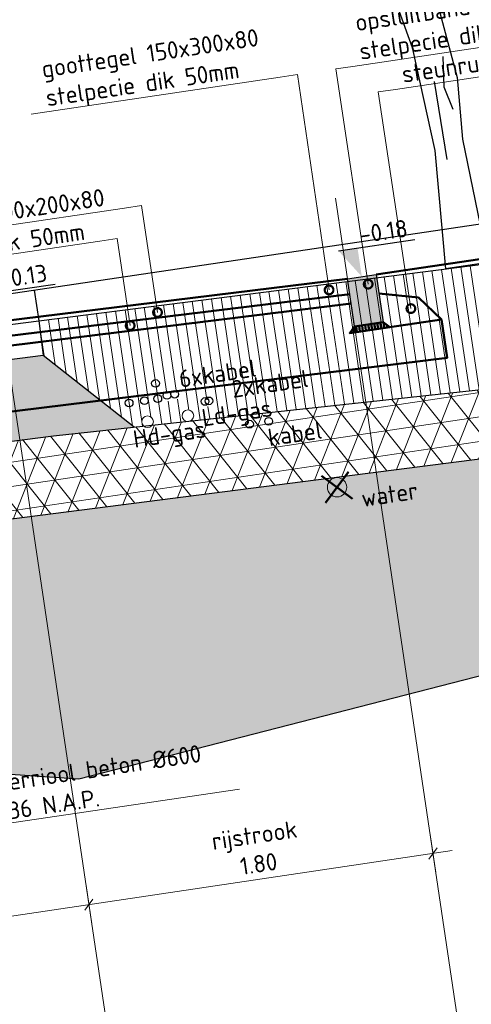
# Model space of a CAD drawing. Header units: metres. Extents: x 0 to 269924, y 0 to 933292.
# Tile 27 of 247: x 133879.07 to 133881.41, y 465802.43 to 465807.53. Entities that reach past the tile are written whole.
import ezdxf
from ezdxf import colors
from ezdxf.entities.mleader import LeaderData, LeaderLine
from ezdxf.lldxf.tags import DXFTag
from ezdxf.math import Vec2, Vec3

# ---------------------------------------------------------------- set-up
doc = ezdxf.new("R2010")
doc.units = ezdxf.units.M
doc.linetypes.add('AL-NAP_LIJN', pattern=[15.25, 12, -1.5, 0.25, -1.5])
for name, color, linetype, lineweight, true_color in [('B-OI-KL-GAS_LD-G', 40, 'KL-GAS-LD-N', 18, 0xffbf00), ('B-OI-KL-WATER-G', 5, 'KL-WATER-N', 18, 0x0000ff), ('V-WE-KL-WATER-GD', 5, 'KL-WATER-V', 50, 0x0000ff)]:
    doc.layers.add(name, color=color, linetype=linetype, lineweight=lineweight, true_color=true_color)
for name, color, linetype, lineweight in [('B-WE-GR-BOOM-SD', 253, 'Continuous', 25), ('B-WE-GW-GROND-AD-50', 253, 'Continuous', 18), ('B-WE-KL-T18', 10, 'Continuous', 18), ('B-WE-MO-BODEM-AD-50', 253, 'Continuous', 18), ('B-WE-VH-VERHARDING-GD', 253, 'Continuous', 25), ('B-WE-VH-VERHARDING_FUNDERING-AD-50', 253, 'Continuous', 18), ('N-WE-KL-ET_LS_OV_LICHTMAST-S', 190, 'Continuous', 25), ('N-WE-RI-T18', 10, 'Continuous', 18), ('N-WE-VH-KANTOPSLUITING_OPSLUITBAND-SD', 150, 'Continuous', 25), ('N-WE-VH-M', 7, 'Continuous', 18), ('N-WE-VH-VERHARDING-GD', 7, 'Continuous', 50), ('N-WE-VH-VERHARDING-T18', 10, 'Continuous', 18), ('X-XX-AL-NAP-GD', 7, 'AL-NAP_LIJN', 25), ('X-XX-AL-PEILMAAT-SD', 7, 'Continuous', 25)]:
    doc.layers.add(name, color=color, linetype=linetype, lineweight=lineweight)
doc.layers.add('X-XX-AL-HULPLIJN-G', color=30, linetype='Continuous', lineweight=18, plot=False)
doc.layers.add('X-XX-AL-HULPLIJN-GD', color=30, linetype='Continuous', lineweight=25, plot=False)
doc.styles.add('NLCS-ISO', font='NLCS-ISO.ttf')
doc.styles.add('NLCS-ISO-M200-T18', font='NLCS-ISO.ttf', dxfattribs={"height": 0.36})
doc.styles.add('NLCS-ISO-M50-T18', font='NLCS-ISO.ttf', dxfattribs={"height": 0.09000000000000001})
doc.styles.get("Standard").update_dxf_attribs({"font": 'romand.shx'})
tags = doc.linetypes.add('KL-GAS-LD-N', pattern='A,4,-1,[69,NLCS.SHX,S=0.5,R=0,X=0,Y=0],-1,4,-1,["L",Standard,S=1,R=0,X=0.25,Y=-0.5],-2', length=13).pattern_tags.tags
tags[18] = DXFTag(74, 10)
doc.linetypes.add('KL-WATER-N', pattern='A,7,-0.5,[168,NLCS.SHX,S=0.75,R=0,X=0.75,Y=0],-2', length=9.5)
doc.linetypes.add('KL-WATER-V', pattern='A,3.5,[24,NLCS.SHX,S=0.5,R=0,X=0,Y=0],3.5,-0.5,[168,NLCS.SHX,S=0.75,R=0,X=0.75,Y=0],-2', length=9.5)
doc.dimstyles.new('NLCS-M50-T18-SCHRAP_L2_H2', dxfattribs={"dimscale": 0.05, "dimtxt": 2.5, "dimasz": 1.008, "dimexe": 2, "dimexo": 2, "dimgap": 0.7, "dimtad": 1, "dimzin": 0, "dimdsep": 46, "dimtxsty": 'NLCS-ISO-M50-T18', "dimblk": 'OBLIQUE', "dimcen": 0, "dimdle": 2, "dimclrd": 256, "dimclre": 256, "dimclrt": 10, "dimazin": 0, "dimtfac": 1, "dimtdec": 3, "dimtofl": 0, "dimtmove": 0, "dimatfit": 3, "dimldrblk": 'OBLIQUE', "dimfxl": 2, "dimfxlon": 1, "dimtfillclr": 256, "dimtolj": 1, "dimtzin": 0, "dimlwd": -1, "dimlwe": -1, "dimarcsym": 0})

# ---------------------------------------------------------------- blocks, each defined once
blk = doc.blocks.new('_DotSmall')
at = {"color": 0, "linetype": 'ByBlock', "const_width": 0.5}
blk.add_lwpolyline([(-0.0625, 0, 1), (0.0625, 0, 1)], format="xyb", close=True, dxfattribs=at)
blk = doc.blocks.new('*U365')
blk.add_hatch(color=8).paths.add_polyline_path([(0.1499999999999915, -0.25), (-1.530808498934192e-17, -0.25), (1.530808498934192e-17, 3.749399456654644e-33), (0.1499999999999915, -1.836970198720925e-17)])
at = {"layer": 'N-WE-VH-VERHARDING-GD', "linetype": 'Continuous'}
h = blk.add_hatch(dxfattribs=at)
h.set_pattern_fill('ANSI31', color=256, scale=0.005, angle=45, style=0)
h.set_pattern_definition([(90, (89116.59644468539, 436374.8204160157), (-0.01587500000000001, 3.469446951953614e-18), [])])
h.paths.add_polyline_path([(0.1499999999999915, -0.25), (-2.329160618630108e-11, -0.2500000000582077), (-0.03000000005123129, -0.2800000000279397), (0.1799999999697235, -0.2800000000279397)])
at = {"flags": 128}
blk.add_lwpolyline([(0.1499999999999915, -0.25), (-1.530808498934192e-17, -0.25), (1.530808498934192e-17, 3.749399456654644e-33), (0.1499999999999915, -1.836970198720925e-17)], close=True, dxfattribs=at)
at = {"layer": 'N-WE-VH-VERHARDING-GD', "linetype": 'Continuous'}
for p, q in [((0.3499999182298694, -0.1499999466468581), (0.1499999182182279, -0.09999994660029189)), ((0.4499999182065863, -0.279999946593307), (0.3499999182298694, -0.1499999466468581)), ((0.1799999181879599, -0.2799999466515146), (0.4499999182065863, -0.279999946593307))]:
    blk.add_line(p, q, dxfattribs=at)
at = {"layer": 'N-WE-VH-VERHARDING-GD', "linetype": 'Continuous', "flags": 128}
blk.add_lwpolyline([(0.1499999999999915, -0.25), (-2.329160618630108e-11, -0.2500000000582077), (-0.03000000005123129, -0.2800000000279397), (0.1799999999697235, -0.2800000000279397)], close=True, dxfattribs=at)
blk = doc.blocks.new('_Oblique')
at = {"color": 0, "linetype": 'ByBlock', "lineweight": -2}
blk.add_line((-0.5, -0.5), (0.5, 0.5), dxfattribs=at)
blk = doc.blocks.new('*D272')
at = {"layer": 'Defpoints', "color": 0, "transparency": 16777216}
for p in [(133878.9814483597, 465805.9669770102), (133876.4001365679, 465805.6490864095), (133876.8587812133, 465802.5628216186)]:
    blk.add_point(p, dxfattribs=at)
at = {"layer": 'N-WE-VH-M', "transparency": 16777216}
for p, q in [((133879.4158389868, 465803.0439198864), (133879.4452377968, 465802.8460924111)), ((133879.5294521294, 465802.9597055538), (133876.7598674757, 465802.5481222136)), ((133876.8440818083, 465802.6617353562), (133876.8734806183, 465802.4639078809))]:
    blk.add_line(p, q, dxfattribs=at)
at = {"layer": 'N-WE-VH-M', "transparency": 16777216, "xscale": 0.0504, "yscale": 0.0504, "zscale": 0.0504}
for p, rotation in [((133879.4305383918, 465802.9450061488), 8.452767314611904), ((133876.8587812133, 465802.5628216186), 188.4527673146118)]:
    blk.add_blockref('_Oblique', p, dxfattribs=dict(at, rotation=rotation))
at = {"layer": 'N-WE-VH-M', "color": 10, "transparency": 16777216, "insert": (133878.1218757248, 465802.907230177), "char_height": 0.09000000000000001, "attachment_point": 5, "rotation": 8.45276731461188, "style": 'NLCS-ISO-M50-T18'}
blk.add_mtext('\\A1;rijstrook\\P2.60', dxfattribs=at)
blk = doc.blocks.new('*D273')
at = {"layer": 'Defpoints', "color": 0, "transparency": 16777216}
for p in [(133880.7685103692, 465806.1870551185), (133878.9814483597, 465805.9669770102), (133879.4305383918, 465802.9450061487)]:
    blk.add_point(p, dxfattribs=at)
at = {"layer": 'N-WE-VH-M', "transparency": 16777216}
for p, q in [((133881.1962862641, 465803.3085091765), (133881.2256850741, 465803.1106817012)), ((133881.3098994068, 465803.2242948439), (133879.3316246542, 465802.9303067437)), ((133879.4158389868, 465803.0439198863), (133879.4452377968, 465802.8460924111))]:
    blk.add_line(p, q, dxfattribs=at)
at = {"layer": 'N-WE-VH-M', "transparency": 16777216, "xscale": 0.0504, "yscale": 0.0504, "zscale": 0.0504}
for p, rotation in [((133881.2109856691, 465803.2095954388), 8.452767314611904), ((133879.4305383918, 465802.9450061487), 188.4527673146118)]:
    blk.add_blockref('_Oblique', p, dxfattribs=dict(at, rotation=rotation))
at = {"layer": 'N-WE-VH-M', "color": 10, "transparency": 16777216, "insert": (133880.2979779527, 465803.2306170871), "char_height": 0.09000000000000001, "attachment_point": 5, "rotation": 8.45276731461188, "style": 'NLCS-ISO-M50-T18'}
blk.add_mtext('\\A1;rijstrook\\P1.80', dxfattribs=at)
blk = doc.blocks.new('SAL-PEILMAAT_INFRACAD_H01-SOD')
blk.add_line((-2, 3), (6, 3))
blk.add_solid([(-2, 3), (0, 3), (0, 0)])
at = {"style": 'NLCS-ISO'}
blk.add_attdef('...', (0.3999999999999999, 3.399999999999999), '', height=1.8, dxfattribs=at)
blk = doc.blocks.new('SGR-BOOM_S01_I_ZIJ-D')
for p, q in [((-0.0484746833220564, 3.355740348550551), (0.1130793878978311, 2.571625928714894)), ((0.2972975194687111, 2.179358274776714), (0.2630108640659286, 1.868322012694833)), ((0.1706112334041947, 1.937347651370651), (0.1822338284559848, 1.118720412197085)), ((0.2630108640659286, 1.868322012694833), (0.3205427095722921, 1.625890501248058)), ((0.4454525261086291, 0), (-8.881784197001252e-16, 0))]:
    blk.add_line(p, q)
at = {"flags": 128}
for points in [[(-0.4912171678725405, 4.121194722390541), (-0.303357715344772, 3.82123260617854), (-0.002782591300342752, 2.318890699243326), (0.07236118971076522, 1.229154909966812), (0, 0)], [(0.2977925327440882, 2.95741765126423), (0.4105082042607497, 1.942988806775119), (0.3729363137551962, 1.304461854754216), (0.4454525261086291, 0)]]:
    blk.add_lwpolyline(points, dxfattribs=at)
blk = doc.blocks.new('PROFIEL 10')
at = {"layer": 'B-WE-GW-GROND-AD-50'}
h = blk.add_hatch(dxfattribs=at)
h.set_pattern_fill('AGW-GROND_TEELAARDE-SO', color=256, scale=0.05, angle=-8.452767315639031, pattern_type=2)
h.set_pattern_definition([(90, (831.9988096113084, -429.3417753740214), (-0.05, 3.035766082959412e-17), [])])
edge = h.paths.add_edge_path()
edge.add_line((18.50833279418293, -0.835524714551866), (18.50833279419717, -0.1741479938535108))
edge.add_line((18.50833279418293, -0.1741479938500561), (17.15926690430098, -0.1465355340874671))
edge.add_line((17.15926690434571, -0.1465355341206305), (15.36695793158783, -0.1098508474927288))
edge.add_line((15.36695793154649, -0.1098508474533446), (15.3652942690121, -0.1932921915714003))
edge.add_line((15.36529426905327, -0.1932921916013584), (15.3633697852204, -0.2898150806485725))
edge.add_line((15.36336978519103, -0.2898150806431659), (15.77466365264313, -0.7264729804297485))
edge.add_line((15.77466365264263, -0.726472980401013), (15.82339309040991, -0.7284168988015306))
edge.add_arc((15.84695793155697, -0.7098508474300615), 0.0300000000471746, 171.5472327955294, 218.2335444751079, ccw=False)
edge.add_arc((15.84695793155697, -0.7098508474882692), 0.02999999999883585, -8.452767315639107, 171.547232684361, ccw=False)
edge.add_arc((15.84695793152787, -0.7098508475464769), 0.02999999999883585, -42.802416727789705, -8.452767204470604, ccw=False)
edge.add_line((15.86896896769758, -0.7302350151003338), (16.04582732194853, -0.7372902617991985))
edge.add_arc((16.05795491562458, -0.7098508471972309), 0.03000000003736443, 171.5472327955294, 246.1556675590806, ccw=False)
edge.add_arc((16.05795491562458, -0.7098508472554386), 0.02999999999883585, -8.452767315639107, 171.547232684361, ccw=False)
edge.add_arc((16.05795491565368, -0.7098508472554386), 0.02999999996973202, -70.72454003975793, -8.452767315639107, ccw=False)
edge.add_line((16.06785821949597, -0.7381691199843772), (18.50833279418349, -0.8355247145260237))
edge = h.paths.add_edge_path(flags=16)
edge.add_arc((16.15695793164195, -0.6598508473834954), 0.02000000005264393, 171.5472330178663, 299.9999996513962, ccw=False)
edge.add_arc((16.15695793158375, -0.6598508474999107), 0.01999999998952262, 59.999999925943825, 171.547232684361, ccw=False)
edge.add_arc((16.17695793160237, -0.6598508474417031), 0.01999999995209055, -8.452767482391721, 120.0000000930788, ccw=False)
edge.add_arc((16.17695793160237, -0.6598508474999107), 0.01999999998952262, -120.00000007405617, -8.452767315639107, ccw=False)
edge = h.paths.add_edge_path(flags=16)
edge.add_arc((15.96695793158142, -0.599850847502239), 0.0199999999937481, -188.4527673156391, -1.87480964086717e-09, ccw=False)
edge.add_arc((15.96695793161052, -0.5998508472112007), 0.01999999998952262, -8.510929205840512e-07, 171.5472335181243, ccw=False)
edge.add_arc((16.00695793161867, -0.599850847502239), 0.0199999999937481, -8.452767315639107, 179.9999999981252, ccw=False)
edge.add_arc((16.00695793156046, -0.5998508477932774), 0.01999999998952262, -180.00000085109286, -8.452766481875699, ccw=False)
edge = h.paths.add_edge_path(flags=16)
edge.add_arc((15.91695793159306, -0.6098508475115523), 0.01999999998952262, -8.452767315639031, 351.547232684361)
edge = h.paths.add_edge_path(flags=16)
edge.add_arc((15.91695793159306, -0.5298508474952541), 0.01999999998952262, -8.452767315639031, 351.547232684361)
edge = h.paths.add_edge_path(flags=16)
edge.add_arc((15.84695793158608, -0.6098508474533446), 0.01999999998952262, -8.452767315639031, 351.547232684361)
edge = h.paths.add_edge_path(flags=16)
edge.add_arc((15.76695793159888, -0.6098508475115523), 0.01999999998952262, -8.452767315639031, 351.547232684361)
at = {"layer": 'B-WE-MO-BODEM-AD-50'}
h = blk.add_hatch(dxfattribs=at)
h.set_pattern_fill('AVH-FUNDERING_EPS-SO', color=256, scale=0.025, angle=-8.452767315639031, pattern_type=2)
h.set_pattern_definition([(359.9999999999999, (831.9988096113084, -431.4252173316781), (6.938893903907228e-17, 0.125), []), (59.99999999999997, (831.9988096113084, -431.4252173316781), (-0.1082531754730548, 0.06250000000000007), []), (120, (831.9988096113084, -431.4252173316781), (-0.1082531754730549, -0.06249999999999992), [])])
h.paths.add_polyline_path([(12.36262828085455, -1.050148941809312), (18.50833279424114, -1.17268266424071), (18.50833279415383, -0.835524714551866), (15.35499744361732, -0.7097316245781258), (12.36063511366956, -0.6500297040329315), (9.366269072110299, -0.7395826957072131), (6.705371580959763, -0.819162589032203), (6.70537158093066, -1.219341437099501)])
h = blk.add_hatch(dxfattribs=at)
h.set_pattern_fill('AMO-BODEM_ZAND-SO', color=256, scale=0.05, angle=-1.090782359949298e-09, pattern_type=2)
h.set_pattern_definition([(37.49999999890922, (-135375.3567811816, -466755.2423257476), (-0.003149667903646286, 0.09634118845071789), [0, -0.07600000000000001, 0, -0.085, 0, -0.08125]), (7.499999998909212, (-135375.3567811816, -466755.2423257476), (0.08848883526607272, 0.1411073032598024), [0, -0.041, 0, -0.0685, 0, -0.02625]), (327.4999999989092, (-135375.4182811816, -466755.2423257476), (0.1557070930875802, 0.0002829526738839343), [0, -0.025, 0, -0.09000000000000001, 0, -0.1175]), (317.4999999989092, (-135375.4182811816, -466755.2423257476), (0.1503063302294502, 0.04388377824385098), [0, -0.0125, 0, -0.059, 0, -0.0675])])
h.paths.add_polyline_path([(6.70537158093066, -1.219341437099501), (6.705371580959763, -2.075574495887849), (9.56113439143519, -2.61907249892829), (13.33597194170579, -2.074393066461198), (15.22339071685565, -2.487927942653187), (18.50833279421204, -2.143334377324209), (18.50833279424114, -1.17268266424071), (12.36262828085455, -1.050148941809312)])
at = {"layer": 'B-WE-VH-VERHARDING_FUNDERING-AD-50'}
h = blk.add_hatch(dxfattribs=at)
h.set_pattern_fill('AVH-FUNDERING_02-SO', color=256, scale=0.25, angle=-1.090782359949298e-09, pattern_type=2)
h.set_pattern_definition([(359.9999999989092, (-2015.988896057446, -223.7093315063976), (0.2500000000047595, 0.2499999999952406), [0.03125, -0.21875]), (90, (-2015.988896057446, -223.7093315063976), (-0.2499999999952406, 0.2500000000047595), [0.03125, -0.21875]), (134.9999999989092, (-2015.957646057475, -223.7093315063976), (-0.2499999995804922, 4.759449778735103e-12), [0.044194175, -0.3093592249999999]), (359.9999999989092, (-2015.957646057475, -223.5687065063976), (0.2500000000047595, 0.2499999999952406), [0.03125, -0.21875]), (44.99999999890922, (-2015.942021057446, -223.5843315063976), (4.759435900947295e-12, 0.2499999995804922), [0.022097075, -0.3314563]), (134.9999999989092, (-2015.942021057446, -223.5843315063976), (-0.2499999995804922, 4.759449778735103e-12), [0.022097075, -0.3314563]), (359.9999999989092, (-2015.863896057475, -223.5062065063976), (0.2500000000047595, 0.2499999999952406), [0.044194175, -0.205805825]), (44.99999999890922, (-2015.863896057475, -223.5062065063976), (4.759435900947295e-12, 0.2499999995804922), [0.03125, -0.3223034]), (134.9999999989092, (-2015.819701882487, -223.5062065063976), (-0.2499999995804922, 4.759449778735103e-12), [0.03125, -0.3223034]), (90, (-2015.817021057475, -223.6468315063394), (-0.2499999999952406, 0.2500000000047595), [0.03125, -0.21875]), (44.99999999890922, (-2015.817021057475, -223.6468315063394), (4.759435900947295e-12, 0.2499999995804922), [0.022097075, -0.3314563]), (134.9999999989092, (-2015.801396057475, -223.6312065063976), (-0.2499999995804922, 4.759449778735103e-12), [0.022097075, -0.3314563]), (359.9999999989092, (-2015.957646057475, -223.6468315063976), (0.2500000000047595, 0.2499999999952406), [0.015625, -0.209375]), (359.9999999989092, (-2015.770146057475, -223.5843315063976), (0.2500000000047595, 0.2499999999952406), [0.015625, -0.209375]), (90, (-2015.848271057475, -223.5530815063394), (-0.2499999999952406, 0.2500000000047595), [0.015625, -0.209375]), (134.9999999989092, (-2015.817021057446, -223.6937065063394), (-0.2499999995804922, 4.759449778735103e-12), [0.022097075, -0.3314563]), (134.9999999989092, (-2015.926396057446, -223.5218315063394), (-0.2499999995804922, 4.759449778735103e-12), [0.022097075, -0.3314563]), (44.99999999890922, (-2015.871708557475, -223.6273002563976), (4.759435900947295e-12, 0.2499999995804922), [0.022097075, -0.3314563]), (90, (-2015.902958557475, -223.6780815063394), (-0.2499999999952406, 0.2500000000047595), [0.00390625, -0.24609375]), (90, (-2015.891239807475, -223.5726127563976), (-0.2499999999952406, 0.2500000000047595), [0.00390625, -0.24609375]), (90, (-2015.774052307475, -223.5296440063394), (-0.2499999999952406, 0.2500000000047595), [0.00390625, -0.24609375]), (90, (-2015.770146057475, -223.6624565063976), (-0.2499999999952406, 0.2500000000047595), [0.00390625, -0.24609375])])
h.paths.add_polyline_path([(9.353713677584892, -0.3197704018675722), (8.946456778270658, -0.7521380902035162), (9.366269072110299, -0.7395826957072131), (12.36063511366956, -0.6500297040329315), (15.35499744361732, -0.7097316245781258), (15.77466365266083, -0.7264729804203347), (15.36336978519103, -0.2898150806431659), (12.35854228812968, -0.2299045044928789)])
at = {"layer": 'B-OI-KL-GAS_LD-G'}
for centre in [(15.84695793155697, -0.7098508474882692), (16.05795491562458, -0.7098508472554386)]:
    blk.add_circle(centre, 0.03, dxfattribs=at)
at = {"layer": 'B-OI-KL-WATER-G'}
blk.add_circle((16.76695793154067, -1.189850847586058), 0.05, dxfattribs=at)
at = {"layer": 'B-WE-VH-VERHARDING-GD'}
for points in [[(9.347965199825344, -0.1198508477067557), (12.35764536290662, -0.04985084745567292), (15.36695793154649, -0.1098508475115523)], [(15.36695793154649, -0.1098508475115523), (15.36336978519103, -0.2898150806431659)], [(15.36695793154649, -0.1098508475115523), (18.7869579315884, -0.1798508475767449)], [(9.353713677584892, -0.3197704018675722), (12.35854228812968, -0.2299045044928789), (15.36336978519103, -0.2898150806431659)], [(15.36336978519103, -0.2898150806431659), (15.77466365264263, -0.726472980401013)], [(9.366269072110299, -0.7395826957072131), (12.36063511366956, -0.6500297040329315), (15.35499744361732, -0.7097316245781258)], [(15.35499744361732, -0.7097316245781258), (18.50833279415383, -0.835524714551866)], [(6.70537158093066, -1.219341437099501), (12.36262828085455, -1.050148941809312), (18.50833279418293, -1.17268266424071)]]:
    blk.add_lwpolyline(points, dxfattribs=at)
at = {"layer": 'V-WE-KL-WATER-GD'}
for points in [[(16.69624725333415, -1.260561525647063), (16.8376686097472, -1.119140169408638)], [(16.8376686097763, -1.260561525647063), (16.69624725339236, -1.119140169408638)]]:
    blk.add_lwpolyline(points, dxfattribs=at)
at = {"layer": 'X-XX-AL-HULPLIJN-GD'}
for points in [[(15.36695793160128, 0.0501491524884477), (15.36695793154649, -0.1098508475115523)], [(7.588933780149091, -2.193363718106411), (9.56113439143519, -2.61907249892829), (13.33597194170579, -2.074393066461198), (15.22339071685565, -2.487927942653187), (18.50833279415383, -2.143334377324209)]]:
    blk.add_lwpolyline(points, dxfattribs=at)
at = {"layer": 'X-XX-AL-NAP-GD'}
blk.add_lwpolyline([(20.23398783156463, 0.05014915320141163), (-4.18332035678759e-12, 0.05014915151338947)], dxfattribs=at)
at = {"layer": 'B-WE-GR-BOOM-SD', "xscale": 0.5, "yscale": 0.5, "zscale": 0.5}
blk.add_blockref('SGR-BOOM_S01_I_ZIJ-D', (17.48759919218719, -0.1532557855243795), dxfattribs=at)
at = {"layer": 'B-WE-KL-T18', "char_height": 0.09, "attachment_point": 3, "style": 'NLCS-ISO-M50-T18'}
for s, insert in [('6xkabel', (16.44319392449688, -0.4708451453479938)), ('2xkabel', (16.70147638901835, -0.5629987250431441)), ('Ld-gas', (16.49405788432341, -0.6867032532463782)), ('Hd-gas', (16.13903813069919, -0.7441224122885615)), ('kabel', (16.73299421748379, -0.8382450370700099)), ('water', (17.17779902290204, -1.220847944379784))]:
    blk.add_mtext_dynamic_manual_height_columns(s, width=1.034147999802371, gutter_width=12.5, heights=[0], dxfattribs=dict(at, insert=insert))

msp = doc.modelspace()

# ---------------------------------------------------------------- block references
at = {"layer": 'N-WE-KL-ET_LS_OV_LICHTMAST-S', "rotation": 8.452767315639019}
msp.add_blockref('PROFIEL 10', (133863.9549930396, 465803.8190538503), dxfattribs=at)

# ---------------------------------------------------------------- next in the draw order: linework, layer by layer
for centre in [(133879.7754441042, 465805.6446955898), (133879.8351905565, 465805.582805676), (133879.8747560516, 465805.588685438), (133879.6388330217, 465805.5435154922), (133879.7179640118, 465805.5552750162), (133879.7872036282, 465805.5655645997), (133880.031946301, 465805.551386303), (133880.0517290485, 465805.554326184), (133880.2617142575, 465805.433884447), (133880.3606279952, 465805.448583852)]:
    msp.add_circle(centre, 0.02)
at = {"layer": 'N-WE-VH-VERHARDING-GD'}
for points in [[(133880.9168809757, 465806.2091042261), (133882.2812696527, 465806.411863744)], [(133880.7685103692, 465806.1870551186), (133876.4001365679, 465805.6490864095), (133873.8379340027, 465805.2026079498)], [(133878.9932115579, 465805.8878212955), (133880.7802735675, 465806.1078994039)], [(133879.0005635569, 465805.8383489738), (133880.7876255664, 465806.0584270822)], [(133881.2547803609, 465805.976243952), (133881.2843844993, 465805.7770348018), (133876.4692453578, 465805.1840465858), (133873.4700207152, 465804.6614145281), (133873.4192811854, 465804.9584159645)]]:
    msp.add_lwpolyline(points, dxfattribs=at)
at = {"layer": 'X-XX-AL-HULPLIJN-G'}
for points in [[(133880.7063650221, 465806.6052372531), (133881.8680903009, 465798.7878739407)], [(133878.9259177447, 465806.340647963), (133880.0876430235, 465798.5232846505)]]:
    msp.add_lwpolyline(points, dxfattribs=at)

# ---------------------------------------------------------------- next in the draw order: block references
at = {"layer": 'N-WE-VH-KANTOPSLUITING_OPSLUITBAND-SD', "rotation": 8.452767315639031}
msp.add_blockref('*U365', (133880.7685103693, 465806.1870551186), dxfattribs=at)
at = {"layer": 'X-XX-AL-PEILMAAT-SD', "xscale": 0.05, "yscale": 0.05, "zscale": 0.05, "rotation": 8.452767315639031}
for p, values in [((133880.8426956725, 465806.1980796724), {'...': '-0.18'}), ((133878.9814483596, 465805.9669770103), {'...': '-0.13'})]:
    msp.add_blockref('SAL-PEILMAAT_INFRACAD_H01-SOD', p, dxfattribs=at).add_auto_attribs(values)

# ---------------------------------------------------------------- next in the draw order: dimensions: what is measured, and where the dimension line sits
at = {"layer": 'N-WE-VH-M'}
for base, p1, p2, picture, middle in [((133879.4305383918, 465802.9450061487), (133880.7685103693, 465806.1870551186), (133878.9814483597, 465805.9669770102), '*D273', (133880.2979779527, 465803.2306170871)), ((133876.8587812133, 465802.5628216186), (133878.9814483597, 465805.9669770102), (133876.4001365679, 465805.6490864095), '*D272', (133878.1218757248, 465802.907230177))]:
    dim = msp.add_linear_dim(base=base, p1=p1, p2=p2, angle=188.4527673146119, text='rijstrook\\P<>', dimstyle='NLCS-M50-T18-SCHRAP_L2_H2', dxfattribs=at)
    dim.commit()
    dim.dimension.update_dxf_attribs({"geometry": picture, "text_midpoint": middle})

# ---------------------------------------------------------------- next in the draw order: leaders
at = {"layer": 'N-WE-RI-T18'}
ml = msp.add_multileader_mtext('Standard', dxfattribs=at)
ml.set_content('hemelwaterriool beton %%C600\\Pb.o.b. -2.36 N.A.P.', color=256, style='NLCS-ISO-M50-T18')
ml.set_leader_properties(color=256, linetype='ByLayer', lineweight=-1)
ml.set_arrow_properties(name='DOTSMALL')
ml.build(insert=Vec2(0, 0))
ml.multileader.update_dxf_attribs({"text_left_attachment_type": 5, "text_right_attachment_type": 5, "dogleg_length": 0.09000000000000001, "arrow_head_size": 0.09})
ctx = ml.context
ctx.base_point, ctx.char_height, ctx.arrow_head_size, ctx.landing_gap_size, ctx.plane_origin, ctx.plane_x_axis, ctx.plane_y_axis = Vec3(133878.5235273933, 465803.2929900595), 0.09000000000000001, 0.09, 0.04500000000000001, Vec3(133877.6285190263, 465803.5058771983), Vec3(0.9891373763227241, 0.1469940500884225), Vec3(-0.1469940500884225, 0.9891373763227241)
ctx.left_attachment, ctx.right_attachment = 5, 5
notes = []
notes.append((ctx, [(0, (1, 1, 0), (133878.4345050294, 465803.279760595), (0.9891373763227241, 0.1469940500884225), 0.09000000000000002, [(0, [(133877.5844208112, 465803.8026184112)], 0, [])])]))
ctx.mtext.insert, ctx.mtext.text_direction, ctx.mtext.rotation, ctx.mtext.flow_direction = Vec3(133878.5301141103, 465803.5548022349), Vec3(0.9891373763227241, 0.1469940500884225), 8.730516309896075e-13, 5
at = {"layer": 'N-WE-VH-VERHARDING-T18'}
ml = msp.add_multileader_mtext('Standard', dxfattribs=at)
ml.set_content('', color=256, style='NLCS-ISO-M200-T18')
ml.set_leader_properties(color=256, linetype='ByLayer', lineweight=-1)
ml.build(insert=Vec2(0, 0))
ml.multileader.update_dxf_attribs({"has_dogleg": 0, "text_left_attachment_type": 5, "text_right_attachment_type": 5, "dogleg_length": 0.36, "arrow_head_size": 0.36})
ctx = ml.context
ctx.base_point, ctx.char_height, ctx.arrow_head_size, ctx.landing_gap_size, ctx.plane_origin = Vec3(135697.3917517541, 466805.7658595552), 0.36, 0.36, 0.18, Vec3(135695.696623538, 466805.188890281)
ctx.left_attachment, ctx.right_attachment = 5, 5
notes.append((ctx, [(0, (0, 0, 0), (0, 0), (1, 0), 1, [])]))
ctx.mtext.insert, ctx.mtext.rotation, ctx.mtext.flow_direction = Vec3(135697.5717517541, 466806.1258595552), -0.1475286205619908, 5
ml = msp.add_multileader_mtext('Standard', dxfattribs=at)
ml.set_content('opsluitband 150x250\\Pstelpecie dik 50mm', color=256, style='NLCS-ISO-M50-T18')
ml.set_leader_properties(color=256, linetype='ByLayer', lineweight=-1)
ml.set_arrow_properties(name='DOTSMALL')
ml.build(insert=Vec2(0, 0))
ml.multileader.update_dxf_attribs({"text_left_attachment_type": 5, "text_right_attachment_type": 5, "dogleg_length": 0.09000000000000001, "arrow_head_size": 0.09})
ctx = ml.context
ctx.base_point, ctx.char_height, ctx.arrow_head_size, ctx.landing_gap_size, ctx.plane_origin, ctx.plane_x_axis, ctx.plane_y_axis = Vec3(133880.7968284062, 465807.2869229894), 0.09000000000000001, 0.09, 0.04500000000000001, Vec3(133878.8908081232, 465805.9122183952), Vec3(0.9891373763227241, 0.1469940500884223), Vec3(-0.1469940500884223, 0.9891373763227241)
ctx.left_attachment, ctx.right_attachment = 5, 5
notes.append((ctx, [(0, (1, 1, 0), (133880.7078060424, 465807.2736935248), (0.9891373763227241, 0.1469940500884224), 0.08999999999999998, [(0, [(133880.8757516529, 465806.1591839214)], 0, [])])]))
ctx.mtext.insert, ctx.mtext.text_direction, ctx.mtext.rotation, ctx.mtext.flow_direction = Vec3(133880.8020921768, 465807.557637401), Vec3(0.9891373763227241, 0.1469940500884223), 8.728573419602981e-13, 5
ml = msp.add_multileader_mtext('Standard', dxfattribs=at)
ml.set_content('goottegel 150x300x80\\Pstelpecie dik 50mm', color=256, style='NLCS-ISO-M50-T18')
ml.set_leader_properties(color=256, linetype='ByLayer', lineweight=-1)
ml.set_arrow_properties(name='DOTSMALL')
ml.build(insert=Vec2(0, 0))
ml.multileader.update_dxf_attribs({"text_left_attachment_type": 5, "text_right_attachment_type": 5, "dogleg_length": 0.09000000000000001, "arrow_head_size": 0.09})
ctx = ml.context
ctx.base_point, ctx.char_height, ctx.arrow_head_size, ctx.landing_gap_size, ctx.plane_origin, ctx.plane_x_axis, ctx.plane_y_axis = Vec3(133879.1746431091, 465807.0458527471), 0.09000000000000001, 0.09, 0.04500000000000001, Vec3(133878.8862678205, 465805.9115436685), Vec3(0.9891373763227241, 0.1469940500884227), Vec3(-0.1469940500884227, 0.9891373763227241)
ctx.left_attachment, ctx.right_attachment = 5, 5
notes.append((ctx, [(0, (1, 1, 0), (133880.5099785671, 465807.2442947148), (-0.9891373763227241, -0.1469940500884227), 0.09000000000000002, [(0, [(133880.6733840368, 465806.1291104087)], 0, [])])]))
ctx.mtext.insert, ctx.mtext.text_direction, ctx.mtext.rotation, ctx.mtext.flow_direction = Vec3(133879.1799068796, 465807.3165671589), Vec3(0.9891373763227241, 0.1469940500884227), 8.732459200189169e-13, 5
ml = msp.add_multileader_mtext('Standard', dxfattribs=at)
ml.set_content('steunrug van schraalbeton', color=256, style='NLCS-ISO-M50-T18')
ml.set_leader_properties(color=256, linetype='ByLayer', lineweight=-1)
ml.set_arrow_properties(name='DOTSMALL')
ml.build(insert=Vec2(0, 0))
ml.multileader.update_dxf_attribs({"text_left_attachment_type": 5, "text_right_attachment_type": 5, "dogleg_length": 0.09000000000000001, "arrow_head_size": 0.09})
ctx = ml.context
ctx.base_point, ctx.char_height, ctx.arrow_head_size, ctx.landing_gap_size, ctx.plane_origin, ctx.plane_x_axis, ctx.plane_y_axis = Vec3(133881.0167049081, 465807.1679511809), 0.09000000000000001, 0.09, 0.04500000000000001, Vec3(133879.6120470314, 465805.854989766), Vec3(0.9891373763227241, 0.1469940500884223), Vec3(-0.1469940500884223, 0.9891373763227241)
ctx.left_attachment, ctx.right_attachment = 5, 5
notes.append((ctx, [(0, (1, 1, 0), (133880.9276825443, 465807.1547217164), (0.9891373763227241, 0.1469940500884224), 0.08999999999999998, [(0, [(133881.096773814, 465806.0325028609)], 0, [])])]))
ctx.mtext.insert, ctx.mtext.text_direction, ctx.mtext.rotation, ctx.mtext.flow_direction = Vec3(133881.0440177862, 465807.2902949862), Vec3(0.9891373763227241, 0.1469940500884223), 8.728573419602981e-13, 5
ml = msp.add_multileader_mtext('Standard', dxfattribs=at)
ml.set_content('betontegels 200x200x80', color=256, style='NLCS-ISO-M50-T18')
ml.set_leader_properties(color=256, linetype='ByLayer', lineweight=-1)
ml.set_arrow_properties(name='DOTSMALL')
ml.build(insert=Vec2(0, 0))
ml.multileader.update_dxf_attribs({"text_left_attachment_type": 5, "text_right_attachment_type": 5, "dogleg_length": 0.09000000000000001, "arrow_head_size": 0.09})
ctx = ml.context
ctx.base_point, ctx.char_height, ctx.arrow_head_size, ctx.landing_gap_size, ctx.plane_origin, ctx.plane_x_axis, ctx.plane_y_axis = Vec3(133878.2257682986, 465806.3462665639), 0.09000000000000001, 0.09, 0.04500000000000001, Vec3(133879.6952169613, 465805.4319426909), Vec3(0.9891373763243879, 0.1469940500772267), Vec3(-0.1469940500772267, 0.9891373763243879)
ctx.left_attachment, ctx.right_attachment = 5, 5
notes.append((ctx, [(0, (1, 1, 0), (133879.7035395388, 465806.5658756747), (-0.989137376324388, -0.1469940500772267), 0.09000000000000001, [(0, [(133879.7857698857, 465806.0125396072)], 0, [])])]))
ctx.mtext.insert, ctx.mtext.text_direction, ctx.mtext.rotation, ctx.mtext.flow_direction = Vec3(133878.2530811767, 465806.4686103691), Vec3(0.9891373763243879, 0.1469940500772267), -1.044572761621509e-11, 5
ml = msp.add_multileader_mtext('Standard', dxfattribs=at)
ml.set_content('straatzand dik 50mm', color=256, style='NLCS-ISO-M50-T18')
ml.set_leader_properties(color=256, linetype='ByLayer', lineweight=-1)
ml.set_arrow_properties(name='DOTSMALL')
ml.build(insert=Vec2(0, 0))
ml.multileader.update_dxf_attribs({"text_left_attachment_type": 5, "text_right_attachment_type": 5, "dogleg_length": 0.09000000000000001, "arrow_head_size": 0.09})
ctx = ml.context
ctx.base_point, ctx.char_height, ctx.arrow_head_size, ctx.landing_gap_size, ctx.plane_origin, ctx.plane_x_axis, ctx.plane_y_axis = Vec3(133878.2774915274, 465806.2023057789), 0.09000000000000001, 0.09, 0.04500000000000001, Vec3(133879.5688954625, 465805.2615229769), Vec3(0.9891373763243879, 0.1469940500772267), Vec3(-0.1469940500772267, 0.9891373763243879)
ctx.left_attachment, ctx.right_attachment = 5, 5
notes.append((ctx, [(0, (1, 1, 0), (133879.5772180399, 465806.3954559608), (-0.989137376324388, -0.1469940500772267), 0.09000000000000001, [(0, [(133879.6442486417, 465805.9444004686)], 0, [])])]))
ctx.mtext.insert, ctx.mtext.text_direction, ctx.mtext.rotation, ctx.mtext.flow_direction = Vec3(133878.3061273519, 465806.3157473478), Vec3(0.9891373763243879, 0.1469940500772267), -1.044572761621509e-11, 5
for ctx, leaders in notes:
    for number, flags, end, landing, length, lines in leaders:
        leader = LeaderData()
        leader.index, (leader.has_last_leader_line, leader.has_dogleg_vector, leader.attachment_direction) = number, flags
        leader.last_leader_point, leader.dogleg_vector, leader.dogleg_length = Vec3(end), Vec3(landing), length
        for number, points, colour, breaks in lines:
            line = LeaderLine()
            line.index, line.vertices, line.color, line.breaks = number, Vec3.list(points), colors.encode_raw_color(colour), breaks
            leader.lines.append(line)
        ctx.leaders.append(leader)

doc.saveas('drawing.dxf')
